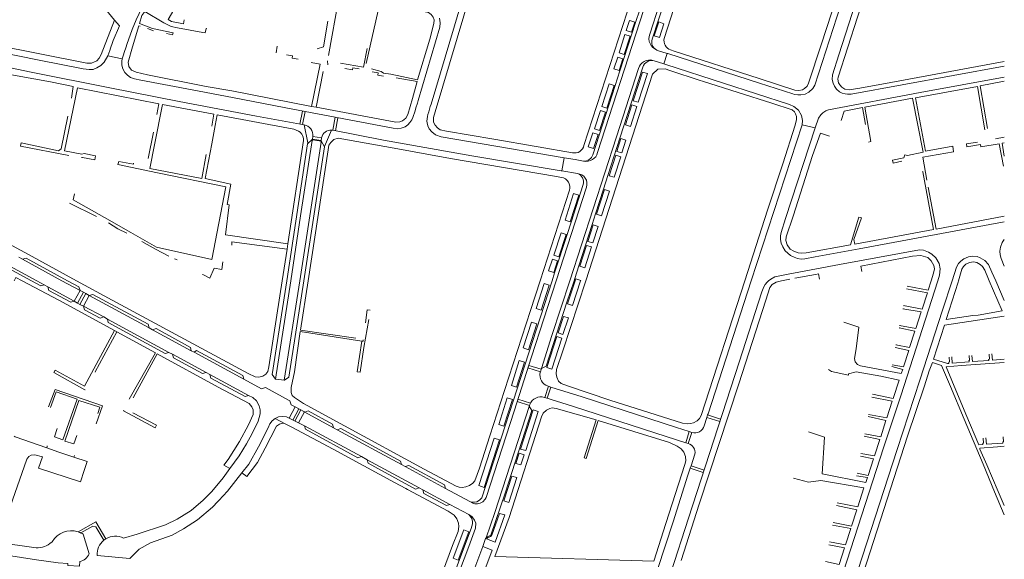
# Model space of a CAD drawing. Extents: x 145000 to 155000, y 457500 to 470000.
# Tile 180 of 196: x 154547 to 155000, y 461372 to 461620. Entities that reach past the tile are written whole.
import ezdxf

# ---------------------------------------------------------------- set-up
doc = ezdxf.new("R2010")
doc.units = 0
doc.header["$LTSCALE"] = 0.2
doc.header["$MEASUREMENT"] = 0
doc.layers.add('kant verharding', color=252, linetype='Continuous', lineweight=0)

msp = doc.modelspace()

# ---------------------------------------------------------------- linework, layer by layer
at = {"layer": 'kant verharding', "lineweight": 0}
for p, q in [((154855.12, 461689.92), (154812.87, 461559.1)), ((154843.48, 461611.68), (154867.85, 461687.14)), ((154837.93, 461611.28), (154848.69, 461644.6)), ((154575.14, 461639.09), (154590.6, 461619.98)), ((154693.9, 461631.32), (154689.08, 461603.75)), ((154832.21, 461624.83), (154830.34, 461619.05)), ((154806.57, 461562.36), (154826.4, 461623.68)), ((154602.35, 461617.26), (154601.77, 461617.45)), ((154605.73, 461616.17), (154608.52, 461615.1)), ((154622.26, 461618.39), (154622.6, 461620.26)), ((154830.34, 461619.05), (154823.11, 461596.65)), ((154828.16, 461619.72), (154829.9, 461619.18)), ((154838.93, 461612.84), (154840.97, 461619.22)), ((154838.93, 461612.84), (154840.97, 461619.22)), ((154614.51, 461613.89), (154617.27, 461613.28)), ((154617.27, 461613.28), (154617.47, 461614.15)), ((154588.72, 461607.15), (154588.42, 461606.15)), ((154589.61, 461609.73), (154588.72, 461607.15)), ((154589.98, 461610.76), (154589.61, 461609.73)), ((154595.88, 461607.82), (154594.99, 461605.15)), ((154596.22, 461608.83), (154595.88, 461607.82)), ((154665.35, 461608.02), (154664.9, 461605.04)), ((154588.42, 461606.15), (154587.46, 461603.6)), ((154587.46, 461603.6), (154594.03, 461602.29)), ((154594.61, 461604.02), (154594.03, 461602.29)), ((154594.99, 461605.15), (154594.61, 461604.02)), ((154669.65, 461604.09), (154672.43, 461603.56)), ((154840.16, 461606.27), (154840.41, 461606.16)), ((154840.41, 461606.16), (154840.16, 461606.27)), ((154844.82, 461604.77), (154840.41, 461606.16)), ((154844.82, 461604.77), (154843.34, 461599.92)), ((154845.18, 461604.66), (154844.82, 461604.77)), ((154848.14, 461605.78), (154846.42, 461606.32)), ((154680.99, 461600.58), (154685.13, 461599.79)), ((154685.13, 461599.79), (154681.21, 461580.32)), ((154688.68, 461599.47), (154688.51, 461601.32)), ((154833.64, 461598.4), (154823.12, 461565.72)), ((154838.86, 461601.4), (154838.33, 461601.53)), ((154843.34, 461599.92), (154838.86, 461601.4)), ((154844.2, 461599.66), (154843.34, 461599.92)), ((154686.48, 461596.48), (154683.32, 461579.99)), ((154823.11, 461596.65), (154820.93, 461589.9)), ((154820.93, 461589.9), (154810.65, 461558.04)), ((154877.51, 461586.7), (154893.06, 461581.79)), ((154681.21, 461580.32), (154683.32, 461579.99)), ((154728.89, 461578.37), (154729.19, 461579.62)), ((154729.19, 461579.62), (154729.95, 461581.91)), ((154729.95, 461581.91), (154730.32, 461583.13)), ((154735.17, 461577.88), (154735.78, 461580.27)), ((154735.78, 461580.27), (154736.19, 461581.34)), ((154677.01, 461578.22), (154675.86, 461572.22)), ((154678.23, 461577.98), (154677.09, 461571.99)), ((154691.04, 461569.35), (154692.15, 461575.32)), ((154692.27, 461569.11), (154693.38, 461575.09)), ((154734.76, 461576.68), (154735.17, 461577.88)), ((154924.92, 461573.88), (154926.26, 461578.16)), ((154677.77, 461571.87), (154679.47, 461563.52)), ((154906.93, 461571.91), (154883.56, 461500)), ((154912.93, 461570.4), (154906.93, 461571.91)), ((154608.43, 461568.42), (154606.09, 461556.38)), ((154681.79, 461566.47), (154681.65, 461565.25)), ((154681.79, 461566.47), (154685.82, 461565.85)), ((154690.44, 461569.44), (154687.13, 461561.87)), ((155000, 461566.21), (154996.02, 461565.48)), ((154669.79, 461500), (154679.4, 461563.06)), ((154677.57, 461564.66), (154670.33, 461517.03)), ((154685.63, 461563.93), (154675.87, 461500)), ((154687.11, 461561.73), (154677.67, 461500)), ((154679.4, 461563.06), (154681.65, 461565.25)), ((154679.4, 461563.06), (154679.47, 461563.52)), ((154681.48, 461564.71), (154681.57, 461564.69)), ((154681.57, 461564.69), (154681.65, 461565.25)), ((154685.59, 461564.34), (154681.61, 461564.95)), ((154681.65, 461565.23), (154685.63, 461564.62)), ((154685.53, 461563.95), (154685.62, 461564.54)), ((154685.53, 461563.95), (154685.63, 461563.93)), ((154685.82, 461565.85), (154685.62, 461564.54)), ((154685.62, 461564.54), (154687.11, 461561.73)), ((154687.13, 461561.87), (154687.11, 461561.73)), ((154823.12, 461565.72), (154817.59, 461548.54)), ((154575.39, 461556.87), (154575.73, 461556.8)), ((154679.72, 461500), (154688.91, 461560.37)), ((154592.13, 461553.54), (154610.33, 461549.82)), ((154599.25, 461553.82), (154599.31, 461554.16)), ((154796.36, 461550.62), (154797.39, 461556.71)), ((154802.48, 461555.85), (154797.39, 461556.71)), ((154802.48, 461555.85), (154806.4, 461555.18)), ((154898.06, 461553.97), (154891, 461532.56)), ((154793.91, 461548.08), (154796.17, 461547.64)), ((154796, 461550.68), (154796.36, 461550.62)), ((154796.36, 461550.62), (154803.58, 461549.4)), ((154817.59, 461548.54), (154815.58, 461542.29)), ((154806.24, 461544.34), (154800.67, 461527.1)), ((154799.93, 461541.7), (154786.46, 461500)), ((154807.75, 461543.21), (154793.79, 461500)), ((154815.58, 461542.29), (154811.9, 461530.82)), ((154582.29, 461529.61), (154569.85, 461535.83)), ((154811.9, 461530.82), (154810.36, 461526.01)), ((154880.54, 461500), (154891, 461532.56)), ((154598.01, 461522.27), (154585.88, 461529.24)), ((154800.67, 461527.1), (154798.79, 461521.31)), ((154810.36, 461526.01), (154804.22, 461506.9)), ((154798.79, 461521.31), (154793.08, 461503.65)), ((154670.33, 461517.03), (154669.96, 461514.66)), ((154554.83, 461500), (154532.42, 461512.09)), ((154669.96, 461514.66), (154667.73, 461500)), ((154546.51, 461510.89), (154548.21, 461509.96)), ((154566.33, 461500), (154548.21, 461509.96)), ((154619.35, 461509.64), (154618.14, 461510.17)), ((154793.08, 461503.65), (154791.9, 461500)), ((154804.22, 461506.9), (154802.36, 461501.1)), ((154903.63, 461501.23), (154913.05, 461502.92)), ((154967.48, 461503.53), (154966.35, 461500)), ((154558.15, 461498.21), (154554.83, 461500)), ((154559.83, 461497.29), (154558.15, 461498.21)), ((154574.7, 461495.6), (154566.33, 461500)), ((154568.96, 461500), (154574.19, 461497.19)), ((154664.67, 461454.76), (154671.6, 461500)), ((154675.87, 461500), (154668.56, 461454.23)), ((154801.99, 461500), (154802.36, 461501.1)), ((154802.49, 461500), (154802.79, 461500.93)), ((154883.56, 461500), (154863.67, 461438.85)), ((154897.4, 461500), (154897.52, 461500.03)), ((154897.4, 461500), (154897.52, 461500.03)), ((154897.4, 461500), (154897.52, 461500.03)), ((154897.52, 461500.03), (154901.26, 461500.8)), ((154897.52, 461500.03), (154901.26, 461500.8)), ((154966.35, 461500), (154964.98, 461495.79)), ((154978.79, 461499.36), (154978.97, 461500)), ((154992.68, 461500.8), (154993.03, 461500)), ((154996.07, 461500), (155000, 461491.04)), ((154559.83, 461497.29), (154571.99, 461490.59)), ((154574.7, 461495.6), (154571.99, 461490.59)), ((154576.28, 461494.74), (154573.58, 461489.73)), ((154574.19, 461497.19), (154574.7, 461495.6)), ((154577.34, 461494.17), (154574.63, 461489.16)), ((154574.7, 461495.6), (154576.28, 461494.74)), ((154576.28, 461494.74), (154577.34, 461494.17)), ((154577.34, 461494.17), (154578.92, 461493.32)), ((154578.92, 461493.32), (154580.55, 461493.8)), ((154955.02, 461496.33), (154964.66, 461494.51)), ((154964.98, 461495.79), (154955.28, 461497.64)), ((154964.66, 461494.51), (154962.24, 461486.99)), ((154570.39, 461490.16), (154571.99, 461490.59)), ((154571.99, 461490.59), (154573.58, 461489.73)), ((154573.58, 461489.73), (154574.63, 461489.16)), ((154574.63, 461489.16), (154576.22, 461488.31)), ((154578.92, 461493.32), (154576.22, 461488.31)), ((154606.42, 461478.41), (154578.92, 461493.32)), ((154576.73, 461486.72), (154576.22, 461488.31)), ((154576.22, 461488.31), (154585.6, 461483.37)), ((154953.26, 461487.12), (154961.8, 461485.79)), ((154953.45, 461487.09), (154953.57, 461487.07)), ((154962.24, 461486.99), (154953.54, 461488.59)), ((154953.86, 461488.54), (154953.73, 461488.56)), ((154961.8, 461485.79), (154959.23, 461478.11)), ((154587.3, 461482.44), (154585.6, 461483.37)), ((154587.3, 461482.44), (154615.53, 461467.09)), ((154988.01, 461484.29), (154985.49, 461484.03)), ((154590.49, 461477.21), (154591.63, 461476.54)), ((154606.42, 461478.41), (154608.03, 461477.47)), ((154625.87, 461467.85), (154608.03, 461477.47)), ((154951.58, 461478.35), (154958.84, 461476.83)), ((154951.76, 461478.31), (154951.88, 461478.28)), ((154959.23, 461478.11), (154951.8, 461479.5)), ((154952.1, 461479.44), (154951.98, 461479.46)), ((154958.84, 461476.83), (154956.41, 461469.27)), ((154617.26, 461466.2), (154615.53, 461467.09)), ((154625.87, 461467.85), (154627.22, 461467.21)), ((154650.11, 461454.71), (154627.22, 461467.21)), ((154949.85, 461469.29), (154956.05, 461467.99)), ((154950.01, 461469.25), (154950.13, 461469.23)), ((154956.41, 461469.27), (154950.09, 461470.58)), ((154950.38, 461470.52), (154950.26, 461470.54)), ((154956.05, 461467.99), (154953.63, 461460.44)), ((154992.98, 461466.27), (154993.26, 461463.89)), ((154994.54, 461463.52), (154994.22, 461466.37)), ((154617.26, 461466.2), (154632.78, 461457.81)), ((154974.57, 461464.89), (154974.74, 461462.66)), ((154975.94, 461462.18), (154975.81, 461464.98)), ((154980.3, 461460.96), (155000, 461462.39)), ((154983.8, 461465.58), (154984.02, 461463.34)), ((154985.29, 461462.83), (154985.07, 461465.68)), ((155000, 461463.93), (154994.54, 461463.52)), ((154634.45, 461456.9), (154632.78, 461457.81)), ((154786.52, 461458.16), (154780.81, 461459.96)), ((154786.89, 461459.3), (154781.17, 461461.1)), ((154786.52, 461458.16), (154786.46, 461457.91)), ((154786.52, 461458.16), (154787, 461459.65)), ((154787, 461459.65), (154789.2, 461460.71)), ((154928.23, 461456.66), (154928.35, 461457.25)), ((154948.18, 461460.57), (154953.33, 461459.24)), ((154953.63, 461460.44), (154948.33, 461461.39)), ((154634.45, 461456.9), (154652.23, 461447.27)), ((154664.67, 461454.76), (154664.95, 461454.72)), ((154664.95, 461454.72), (154668.56, 461454.23)), ((154982.25, 461438.59), (154975.79, 461454.13)), ((154560.23, 461442.03), (154563.21, 461449.94)), ((154563.63, 461448.91), (154561.04, 461441.74)), ((154563.21, 461449.94), (154584.96, 461442.39)), ((154660.07, 461450.86), (154670.94, 461444.9)), ((154788.53, 461446.3), (154790.19, 461451.49)), ((154789.67, 461445.94), (154791.34, 461451.13)), ((154791.34, 461451.13), (154790.03, 461451.54)), ((154975.2, 461451.38), (154981.48, 461436.32)), ((154781.45, 461442.61), (154775.82, 461444.41)), ((154781.93, 461443.72), (154776.18, 461445.55)), ((154788.36, 461446.36), (154789.67, 461445.94)), ((154584.96, 461442.39), (154582.05, 461434.16)), ((154673.68, 461441.95), (154670.95, 461436.76)), ((154675.35, 461441.07), (154672.63, 461435.92)), ((154676.28, 461440.58), (154673.58, 461435.46)), ((154677.93, 461439.71), (154673.68, 461441.95)), ((154677.93, 461439.71), (154675.25, 461434.63)), ((154677.93, 461439.71), (154678.11, 461439.62)), ((154678.11, 461439.62), (154679.67, 461440.17)), ((154678.11, 461439.62), (154691.34, 461432.4)), ((154781.4, 461442.36), (154781.48, 461442.6)), ((154781.4, 461442.36), (154782.61, 461440.25)), ((154781.48, 461442.6), (154781.64, 461443.06)), ((154668.82, 461434.35), (154664.46, 461436.58)), ((154675.25, 461434.63), (154670.95, 461436.76)), ((154678.04, 461433.25), (154675.25, 461434.63)), ((154863.1, 461437.12), (154861.85, 461433.28)), ((154863.47, 461438.26), (154863.1, 461437.12)), ((154863.1, 461437.12), (154869.07, 461435.18)), ((154863.67, 461438.85), (154863.47, 461438.26)), ((154863.47, 461438.26), (154869.44, 461436.32)), ((154981.48, 461436.32), (154990.2, 461415.55)), ((154564.2, 461432.09), (154562.98, 461428.14)), ((154678.04, 461433.25), (154704.18, 461419.09)), ((154691.34, 461432.4), (154693, 461431.47)), ((154693, 461431.47), (154722.54, 461415.43)), ((154849.12, 461432.54), (154855.05, 461430.61)), ((154853.37, 461425.43), (154855.05, 461430.61)), ((154854.51, 461425.07), (154856.2, 461430.24)), ((154855.05, 461430.61), (154856.2, 461430.24)), ((154571.87, 461425.02), (154573.13, 461428.87)), ((154844.42, 461428.32), (154853.37, 461425.43)), ((154853.37, 461425.43), (154854.51, 461425.07)), ((154990.22, 461427.61), (154990.44, 461425.32)), ((154991.76, 461424.82), (154991.55, 461427.71)), ((154999.43, 461428.24), (154999.65, 461425.95)), ((154992.01, 461415.24), (154988.8, 461422.56)), ((154996.86, 461423.59), (155000, 461423.83)), ((154571.77, 461418.88), (154572.11, 461419.63)), ((154706.78, 461417.63), (154704.18, 461419.09)), ((154706.78, 461417.63), (154730.68, 461404.72)), ((154855.84, 461414.83), (154857.58, 461420.23)), ((154722.54, 461415.43), (154724.24, 461414.52)), ((154724.24, 461414.52), (154742.79, 461404.4)), ((154854.44, 461410.49), (154855.48, 461413.69)), ((154855.48, 461413.69), (154855.84, 461414.83)), ((154855.48, 461413.69), (154861.45, 461411.76)), ((154855.84, 461414.83), (154861.82, 461412.9)), ((154990.2, 461415.55), (154995.56, 461402.83)), ((154997.24, 461403.04), (154992.01, 461415.24)), ((154732.45, 461403.73), (154730.68, 461404.72)), ((154732.45, 461403.73), (154744.83, 461397.04)), ((154742.79, 461404.4), (154753.98, 461398.35)), ((154995.56, 461402.83), (155000, 461392.23)), ((155000, 461396.53), (154997.24, 461403.04)), ((154634.06, 461401.72), (154634.55, 461402.22)), ((154638.54, 461398.93), (154638.06, 461398.42)), ((154753.53, 461392.35), (154744.83, 461397.04)), ((154578.87, 461374.29), (154576.14, 461383.3)), ((154585.61, 461380.55), (154585.49, 461380.46)), ((154601.02, 461383.34), (154594.74, 461381.59)), ((154553.45, 461377.27), (154537.04, 461379.5)), ((154561.86, 461379.85), (154560.81, 461379.01)), ((154749.01, 461348.5), (154759.96, 461377.63)), ((154582.54, 461373.61), (154597.66, 461372.2))]:
    msp.add_line(p, q, dxfattribs=at)
at = {"layer": 'kant verharding', "lineweight": 0, "flags": 128}
for points in [[(154736.19, 461581.34), (154747, 461617.5), (154761.09, 461665.41), (154768.16, 461689.11), (154780.18, 461729.74), (154782.66, 461738.25)], [(154860.63, 461687.47), (154850.2, 461655.15), (154836.81, 461613.63)], [(154958.56, 461666.84), (154958.15, 461666.7), (154939.97, 461665), (154938.6, 461664.68), (154937.55, 461664.02), (154936.9, 461663.18), (154934.99, 461658.7), (154929.64, 461642.39), (154912.76, 461590.1), (154911.9, 461588.61), (154910.12, 461586.94), (154908.36, 461586.03), (154906.42, 461585.61), (154904.99, 461585.62), (154903.52, 461585.78), (154902.74, 461586.18), (154887.39, 461591.02), (154845.18, 461604.66)], [(155000, 461657.75), (154999.32, 461658.92), (154998.01, 461660.13), (154996.94, 461660.74), (154995.74, 461661.04), (154993.76, 461661.04), (154980.96, 461659.75), (154946.31, 461656.59), (154945.42, 461656.44), (154944.39, 461655.56), (154943.62, 461654.73), (154942.42, 461652.11), (154938.3, 461639.16), (154932.42, 461621.45), (154923.57, 461593.81), (154923.34, 461592.86), (154923.69, 461591.26), (154924.28, 461590.29), (154925.27, 461589.18), (154926.54, 461588.35), (154928.58, 461587.97), (154933.49, 461588.76), (154947.85, 461591.29), (155000, 461600.95)], [(154848.14, 461605.78), (154887.26, 461593.23), (154903.61, 461587.83), (154905.4, 461587.71), (154907.14, 461588.05), (154908.1, 461588.52), (154909.26, 461589.65), (154909.96, 461591.06), (154915.77, 461608.62), (154927.85, 461646.05), (154898.48, 461655.78), (154894.03, 461642.5), (154892.53, 461642.89), (154898.49, 461659.84)], [(154959.92, 461660.61), (154945.57, 461659.14), (154943.98, 461658.63), (154942.52, 461657.83), (154941.45, 461656.77), (154940.54, 461655.41), (154939.41, 461652.22), (154923.79, 461604.02), (154920.9, 461594.82), (154920.82, 461592.75), (154921.2, 461591.03), (154921.86, 461589.61), (154922.71, 461588.31), (154924.16, 461587.12), (154925.37, 461586.51), (154926.74, 461586.06), (154927.83, 461585.92), (154929.48, 461585.94), (155000, 461598.9)], [(154761.46, 461656.19), (154738.03, 461577.78), (154737.36, 461575.16), (154737.36, 461573.11), (154738.03, 461571.68), (154739.19, 461570.41), (154740.42, 461569.6), (154743.36, 461568.89), (154765.12, 461565.21), (154784.57, 461561.85), (154785.51, 461561.74), (154801.31, 461558.99)], [(154603.29, 461625.98), (154600.51, 461620.26), (154598.65, 461615.82), (154596.22, 461608.83)], [(154618.91, 461626.66), (154615.22, 461620.29), (154616.78, 461619.39), (154622.26, 461618.39)], [(154706.29, 461600.12), (154712.65, 461627.89), (154732.65, 461624.1), (154735.03, 461623.56), (154736.31, 461622.68), (154737.17, 461621.38), (154737.57, 461620.24), (154737.49, 461618.46), (154735.68, 461611.37), (154729.98, 461592.57), (154717.65, 461595.12), (154714.27, 461595.72), (154713.26, 461596.48), (154708.72, 461597.57)], [(154631.18, 461614.4), (154619.49, 461616.55), (154616.6, 461617.18), (154613.3, 461618.84), (154604.42, 461624.08), (154603.09, 461622.14), (154602.1, 461618.51), (154608.01, 461616.26), (154617.47, 461614.15)], [(154730.32, 461583.13), (154740.27, 461616.89), (154740.4, 461618.86), (154740.04, 461620.95)], [(154535.23, 461608.7), (154577.79, 461600.22), (154579.98, 461600.25), (154581.39, 461600.81), (154582.33, 461601.39), (154583.52, 461602.53), (154584.33, 461604.3), (154590.6, 461619.98)], [(154590.6, 461619.98), (154592.76, 461617.49), (154589.98, 461610.76)], [(154681.21, 461580.32), (154644.5, 461587.56), (154632.65, 461589.55), (154605.74, 461594.91), (154600.55, 461596.14), (154598.39, 461597.1), (154597.07, 461598.69), (154596.8, 461600.72), (154598.75, 461607.82), (154601.77, 461617.45)], [(154631.18, 461614.4), (154632.26, 461614.18), (154632.66, 461616.24), (154632.83, 461616.21), (154632.84, 461616.11)], [(154683.86, 461606.93), (154686.66, 461607.74), (154688.73, 461619.56)], [(154829.9, 461619.18), (154828.4, 461614.47), (154826.01, 461615.23), (154826.92, 461618.06)], [(154826.92, 461618.06), (154827.53, 461619.9), (154828.16, 461619.72)], [(154840.97, 461619.22), (154843.3, 461618.43), (154841.26, 461612.08), (154838.93, 461612.84)], [(154822.7, 461604.95), (154825.4, 461613.4), (154827.8, 461612.62), (154825.07, 461604.18), (154822.7, 461604.95)], [(154587.46, 461603.6), (154585.8, 461600.73), (154584.23, 461599.15), (154582.45, 461598.04), (154580.65, 461597.41), (154578.87, 461597.28), (154576.08, 461597.62), (154555.91, 461601.62), (154514.13, 461610.14)], [(154706.75, 461607), (154705.05, 461598.36), (154694.47, 461600.27)], [(154512.94, 461604.11), (154527.18, 461601.31), (154552.19, 461596.12), (154588.33, 461588.84), (154620.27, 461582.65), (154655.92, 461575.92), (154677.77, 461571.87)], [(154594.03, 461602.29), (154593.84, 461601.18), (154593.92, 461599.3), (154594.33, 461597.72), (154595.33, 461595.89), (154596.45, 461594.66), (154597.95, 461593.61), (154599.76, 461593.03), (154602.7, 461592.43), (154626.21, 461587.92), (154644.88, 461584.41), (154669.44, 461579.64), (154718.73, 461570.29), (154720.79, 461570.09), (154722.5, 461570.28), (154724.36, 461570.96), (154725.54, 461571.84), (154726.46, 461572.88), (154727.31, 461574.1), (154727.86, 461575.19), (154728.89, 461578.37)], [(154672.43, 461603.56), (154672.23, 461602.58), (154675.08, 461602.03)], [(154820.33, 461597.6), (154822.09, 461603.09), (154824.46, 461602.32), (154822.7, 461596.86), (154820.33, 461597.6)], [(154703.14, 461597.67), (154700.18, 461598.15), (154700.04, 461597.26), (154696.51, 461597.86)], [(154831.69, 461597.82), (154821.53, 461566.28), (154800.13, 461500)], [(154807.36, 461500), (154838.07, 461595.15), (154840.5, 461597.49), (154843.93, 461597.63), (154846.11, 461596.92)], [(154906.93, 461571.91), (154907.17, 461573.9), (154906.68, 461576.21), (154905.25, 461578.61), (154903.22, 461580.3), (154901.21, 461581.23), (154870.72, 461591.05), (154844.2, 461599.66)], [(154533.83, 461581.22), (154536.82, 461592.27), (154538, 461595.81), (154561.08, 461591.65), (154571.56, 461589.45), (154570.69, 461584.09)], [(154683.32, 461579.99), (154720.06, 461573.1), (154721.81, 461573.18), (154723.09, 461573.68), (154724.59, 461574.96), (154725.45, 461576.64), (154727.64, 461583.92), (154729.88, 461591.88), (154720.08, 461593.5)], [(154714.38, 461594.22), (154711.66, 461594.76), (154711.8, 461595.84), (154709.07, 461596.27)], [(154831.56, 461582.22), (154835.82, 461595.44), (154833.53, 461596.17), (154829.27, 461582.98), (154831.56, 461582.22)], [(154877.51, 461586.7), (154861.09, 461591.95), (154859.98, 461592.22), (154846.11, 461596.92)], [(155000, 461593.82), (154961.34, 461586.71), (154919.04, 461578.72), (154917.83, 461578.28), (154916.54, 461577.4), (154915.53, 461576.48), (154914.49, 461575), (154912.93, 461570.4)], [(154581.52, 461555.71), (154581.85, 461557.58), (154576.51, 461558.71), (154575.43, 461558.33), (154567.48, 461559.89), (154573.52, 461588.92), (154610.87, 461581.57), (154610.02, 461576.67)], [(154820.5, 461590.02), (154817.13, 461579.57), (154814.73, 461580.31), (154818.12, 461590.75), (154820.5, 461590.02)], [(154991.1, 461569.57), (154987.6, 461589.58), (154959.08, 461584.26), (154963.78, 461559.79), (154976.28, 461562.08), (154976.66, 461559.5), (154962.5, 461557.04), (154964.35, 461546.44)], [(155000, 461591.91), (154988.87, 461589.84), (154992.24, 461570.22), (154992.31, 461570.1)], [(154952.91, 461555.17), (154948.85, 461554.21), (154948.61, 461555.59), (154953.75, 461556.69), (154954.2, 461558.06), (154955.48, 461557.8), (154962.65, 461559.24), (154957.82, 461584.09), (154935.89, 461580.02), (154938.62, 461564.16), (154937.5, 461563.91)], [(154635.38, 461571.18), (154636.18, 461576.73), (154612.58, 461581.16), (154608.96, 461562.64)], [(154825.7, 461571.89), (154828, 461571.15), (154830.94, 461580.36), (154828.67, 461581.11), (154825.7, 461571.89)], [(154898.06, 461553.97), (154903.73, 461571.63), (154904.4, 461574.33), (154904.34, 461575.69), (154903.97, 461576.91), (154903.39, 461577.92), (154902.38, 461578.72), (154893.06, 461581.79)], [(154936.09, 461571.98), (154934.79, 461579.82), (154926.26, 461578.16)], [(154569.03, 461575.8), (154565.98, 461560.83), (154564.71, 461559.96), (154547.53, 461563.57), (154547.29, 461562.06), (154569.45, 461557.78)], [(154635.32, 461563.07), (154636.92, 461571.54), (154637.8, 461576.5), (154673.13, 461569.84), (154675.16, 461568.99), (154675.99, 461568.48), (154676.8, 461567.58)], [(154797.39, 461556.71), (154740.92, 461566.28), (154738.25, 461567.28), (154736.57, 461568.58), (154735.39, 461570.08), (154734.71, 461571.37), (154734.38, 461572.76), (154734.31, 461573.55), (154734.54, 461575.71), (154734.76, 461576.68)], [(154816.55, 461577.72), (154813.77, 461569.21), (154811.4, 461570.02), (154814.14, 461578.49), (154816.55, 461577.72)], [(154691.04, 461569.35), (154714.3, 461564.76), (154754.93, 461557.62), (154796, 461550.68)], [(154810.97, 461560.92), (154813.11, 461567.39), (154810.65, 461568.16), (154808.43, 461561.7), (154810.97, 461560.92)], [(154912.93, 461570.4), (154899.31, 461528.76), (154897.27, 461522.23), (154897, 461520.77), (154897.05, 461519.13), (154897.39, 461517.35), (154898.1, 461515.68), (154899.2, 461513.83), (154900.41, 461512.76), (154901.68, 461511.73), (154903.27, 461510.92), (154904.81, 461510.3), (154906.58, 461510.05), (154908.22, 461510.22), (154913, 461511.01), (154933.27, 461514.69), (155000, 461527.15)], [(154919.63, 461566.61), (154915.35, 461567.96), (154911.75, 461557.72), (154902.86, 461529.81), (154899.64, 461520.3), (154899.51, 461518.66), (154900.14, 461516.6), (154901.44, 461514.63), (154903.07, 461513.67), (154905.11, 461512.91), (154906.45, 461512.8), (154908.82, 461512.91), (154929.24, 461516.56), (154933.03, 461529.4), (154934.25, 461529.06), (154930.8, 461518.98), (154931.16, 461516.95), (154967.37, 461523.71), (154962.54, 461550.14), (154962.42, 461550.39)], [(154608.96, 461562.64), (154606.86, 461551.69), (154630.76, 461547.08), (154632.79, 461558.17)], [(154670.33, 461517.03), (154641.56, 461521.2), (154643.27, 461535.02), (154642.32, 461535.24), (154644.01, 461544.6), (154632.2, 461547.09), (154635.32, 461563.07)], [(154671.6, 461500), (154676.19, 461529.99), (154681.48, 461564.71)], [(154793.91, 461548.08), (154745.13, 461556.34), (154719.19, 461561.16), (154693.43, 461565.66), (154691.42, 461565.13), (154690.04, 461563.68), (154689.22, 461562.5), (154688.91, 461560.37)], [(154825.89, 461564.76), (154824, 461558.9), (154821.64, 461559.61), (154823.5, 461565.55), (154825.89, 461564.76)], [(154999.63, 461552.87), (154997.58, 461563.13), (154989.24, 461561.67), (154988.99, 461562.73), (154982.83, 461561.71), (154982.53, 461563.09), (154987.6, 461563.88)], [(155000, 461563.54), (154998.95, 461563.37), (155000, 461557.44)], [(154575.73, 461556.8), (154575.75, 461556.89), (154581.52, 461555.71)], [(154818.13, 461548.41), (154821.2, 461557.93), (154823.5, 461557.19)], [(154823.5, 461557.19), (154820.42, 461547.7), (154818.13, 461548.41)], [(154599.25, 461553.82), (154592.46, 461555), (154592.13, 461553.54)], [(154573.09, 461500), (154551.01, 461512.09), (154494.23, 461542.9), (154488.52, 461546.15), (154487.18, 461547.89), (154486.92, 461548.77), (154486.92, 461549.92), (154487.07, 461551.22), (154487.56, 461551.42)], [(154610.33, 461549.82), (154641.8, 461543.38), (154635.25, 461509.84), (154609.84, 461515.46), (154598.01, 461522.27)], [(154585.88, 461529.24), (154571.51, 461537.38), (154572.1, 461540.07)], [(154800.23, 461527.25), (154797.89, 461528.03), (154801.8, 461540.21), (154804.17, 461539.48), (154800.23, 461527.25)], [(154812.4, 461530.67), (154816.06, 461542.03), (154818.34, 461541.26), (154814.69, 461529.9), (154812.4, 461530.67)], [(154965, 461543.13), (154968.58, 461523.85), (155000, 461529.81)], [(154596.19, 461521.92), (154592.13, 461523.99), (154587.76, 461526.67)], [(154810.85, 461525.82), (154813.1, 461525.05), (154810.68, 461517.46), (154808.38, 461518.19), (154810.85, 461525.82)], [(154798.35, 461521.43), (154794.99, 461511.06), (154792.66, 461511.82), (154796, 461522.17), (154798.35, 461521.43)], [(154615.48, 461511.36), (154609.43, 461514.59), (154603.14, 461518.14)], [(154644.46, 461516.42), (154644.6, 461518.02), (154669.96, 461514.66)], [(154804.65, 461506.74), (154807.77, 461516.36), (154810.06, 461515.62), (154806.95, 461505.99), (154804.65, 461506.74)], [(155000, 461506.75), (154998.5, 461510.31), (154998.06, 461511.93), (154997.93, 461513.72), (154998.2, 461515.49), (154998.98, 461517.7), (155000, 461519)], [(154532.42, 461512.09), (154532.94, 461510.44), (154552.38, 461500)], [(154969.38, 461500), (154970.21, 461502.6), (154970.43, 461505.48), (154969.98, 461507.94), (154968.45, 461510.61), (154966.72, 461512.32), (154965.05, 461513.3), (154962.76, 461514.09), (154960.91, 461514.24), (154924.14, 461507.49), (154900.51, 461503.02), (154894.45, 461501.83), (154892.53, 461500.85), (154891.52, 461500)], [(154934.4, 461504.32), (154933.99, 461506.78), (154957.75, 461511.31), (154961.63, 461511.66), (154964.74, 461510.73), (154966.38, 461509.24), (154967.61, 461507.1), (154967.83, 461505.59), (154967.48, 461503.53)], [(154548.21, 461509.96), (154549.83, 461510.48), (154568.96, 461500)], [(154630.97, 461502.94), (154631.13, 461502.95), (154634.43, 461501.32), (154636.39, 461505.9), (154639.9, 461505.28), (154640.45, 461508.8)], [(154792.66, 461503.8), (154790.31, 461504.6), (154792.05, 461509.96), (154794.39, 461509.19), (154792.66, 461503.8)], [(154976, 461500), (154978.07, 461506.36), (154978.94, 461507.97), (154979.93, 461509.08), (154981.42, 461510.21), (154983.52, 461511.09), (154985.43, 461511.39), (154987.46, 461511.22), (154988.96, 461510.69), (154990.99, 461509.41), (154992.71, 461507.47), (154994.28, 461504.08), (154996.07, 461500)], [(154978.97, 461500), (154980.52, 461505.41), (154981.23, 461506.67), (154982.33, 461507.67), (154983.97, 461508.52), (154985.78, 461508.74), (154987.31, 461508.46), (154988.93, 461507.6), (154989.93, 461506.6), (154991.02, 461504.91), (154992.68, 461500.8)], [(154913.05, 461502.92), (154914.5, 461503.18), (154914.96, 461500.72)], [(154544.3, 461500), (154545.13, 461501.54), (154548.02, 461500)], [(154548.02, 461500), (154564.86, 461491.05), (154590.49, 461477.21)], [(154552.38, 461500), (154556.57, 461497.75), (154558.15, 461498.21)], [(154667.73, 461500), (154665.24, 461484.25), (154661.61, 461460.37), (154661.15, 461458.24), (154660.18, 461457.07), (154658.76, 461456.19), (154656.92, 461455.71), (154655.33, 461455.83), (154652, 461457.39), (154589.49, 461491.1), (154573.09, 461500)], [(154669.79, 461500), (154663.15, 461456.84), (154664.67, 461454.76)], [(154668.56, 461454.23), (154668.75, 461454.21), (154670.79, 461455.71), (154677.67, 461500)], [(154704.32, 461472.28), (154675.98, 461476.76), (154673.3, 461458.11), (154671.9, 461450.84), (154671.82, 461448.56), (154672.25, 461447.29), (154673.35, 461446.23), (154677.56, 461443.55), (154696.3, 461433.29), (154733.05, 461413.35), (154747.8, 461405.41), (154749.16, 461405.01), (154750.51, 461404.88), (154752.17, 461405.2), (154753.87, 461405.78), (154755.36, 461406.84), (154756.42, 461407.94), (154758.43, 461413.7), (154763.22, 461428.59), (154770.06, 461449.52), (154781.95, 461486.42), (154786.46, 461500)], [(154679.72, 461500), (154676.08, 461477.35), (154701.56, 461473.63)], [(154793.79, 461500), (154782.45, 461465.07), (154774.43, 461440.08), (154761.56, 461400.28), (154761.17, 461399.49), (154759.98, 461398.19), (154758.86, 461397.59), (154757.56, 461397.35), (154756.28, 461397.4), (154755.38, 461397.66), (154753.98, 461398.35)], [(154753.98, 461398.35), (154754.87, 461398.04), (154756.19, 461398.03), (154757.22, 461398.32), (154758.51, 461399.04), (154759.52, 461400.07), (154791.9, 461500)], [(154790.62, 461497.98), (154786.91, 461486.53), (154784.6, 461487.31), (154788.29, 461498.74), (154790.62, 461497.98)], [(154800.13, 461500), (154791.84, 461474.8), (154787, 461459.65)], [(154789.2, 461460.71), (154798.73, 461490.24), (154801.99, 461500)], [(154807.36, 461500), (154796.83, 461467.81), (154793.94, 461459.16), (154793.73, 461457.13), (154794.01, 461455.66), (154794.86, 461453.76), (154796.01, 461452.75), (154799.03, 461451.67), (154818.48, 461445.03), (154851.9, 461434.48), (154854.15, 461434.15), (154855.64, 461434.32), (154857.01, 461434.62), (154858.62, 461435.52), (154859.72, 461436.64), (154860.43, 461438.08), (154880.54, 461500)], [(154802.49, 461500), (154798.98, 461489.42), (154801.3, 461488.73), (154805.02, 461500)], [(154802.79, 461500.93), (154805.06, 461500.13), (154805.02, 461500)], [(154891.52, 461500), (154890.89, 461499.47), (154890, 461498.35), (154889.33, 461497.26), (154888.43, 461494.95), (154877.97, 461462.52), (154854.6, 461390.73), (154846.53, 461365.61)], [(154851.32, 461371.22), (154859.59, 461397.11), (154877.84, 461452.58), (154890.32, 461491.18), (154892.05, 461496.94), (154893.23, 461498.39), (154895.02, 461499.41), (154897.4, 461500)], [(154890.4, 461336.02), (154906, 461337.15), (154909.77, 461337.48), (154912.12, 461338.04), (154913.96, 461338.79), (154915.5, 461339.86), (154916.91, 461341.11), (154917.71, 461342.22), (154918.65, 461343.82), (154920.25, 461348.3), (154922.44, 461355.27), (154944.63, 461423.64), (154952.32, 461447.09), (154969.38, 461500)], [(154975.73, 461342.27), (154961.97, 461341.16), (154939.95, 461339.57), (154931.76, 461339.03), (154929.77, 461339.42), (154928.24, 461340.41), (154927.08, 461341.7), (154926.35, 461342.63), (154925.97, 461344.03), (154925.98, 461345.69), (154926.65, 461348.23), (154950.74, 461422.42), (154961.12, 461454.27), (154971.55, 461486.45), (154976, 461500)], [(154985.49, 461484.03), (154973.17, 461482.19), (154978.79, 461499.36)], [(154993.03, 461500), (154999, 461486.18), (154988.01, 461484.29)], [(154570.39, 461490.16), (154560.32, 461495.62), (154559.83, 461497.29)], [(154580.55, 461493.8), (154605.98, 461480), (154606.42, 461478.41)], [(154585.6, 461483.37), (154583.93, 461482.81), (154576.73, 461486.72)], [(154706.11, 461480.62), (154706.77, 461486.62), (154708.23, 461486.45)], [(154615.53, 461467.09), (154613.91, 461466.62), (154587.68, 461480.91), (154587.3, 461482.44)], [(154707.56, 461482.2), (154705.25, 461469.35), (154703.62, 461457.95), (154702.16, 461458.06), (154704.32, 461472.28)], [(154784.87, 461480.17), (154781.01, 461468.31), (154778.63, 461469.1), (154782.49, 461480.96), (154784.87, 461480.17)], [(154796.92, 461475.34), (154799.41, 461482.93), (154797.09, 461483.62), (154794.65, 461476.12), (154796.92, 461475.34)], [(154953.33, 461459.24), (154952.61, 461457.35), (154933.83, 461460.92), (154932.51, 461461.49), (154931.39, 461462.66), (154931.01, 461464.26), (154931.78, 461468.74), (154933.03, 461478.73), (154926.22, 461480.96)], [(154974.74, 461462.66), (154974.43, 461462.6), (154974.5, 461462.03), (154973.84, 461461.96), (154967.42, 461464.01), (154972.44, 461479.63), (155000, 461483.69)], [(154590.49, 461477.21), (154576.7, 461451.56), (154563.23, 461458.9), (154562.69, 461457.89), (154576.91, 461449.9), (154577.08, 461449.9)], [(154581.59, 461458), (154581.71, 461458.09), (154591.63, 461476.54)], [(154591.63, 461476.54), (154609.42, 461466.85), (154597.3, 461445.46)], [(154608.03, 461477.47), (154609.77, 461478.03), (154625.55, 461469.28), (154625.87, 461467.85)], [(154704.32, 461472.28), (154704.92, 461472.19), (154705.01, 461472.83)], [(154791.76, 461459.31), (154796.42, 461473.59), (154794.05, 461474.33), (154789.51, 461460.07), (154791.76, 461459.31)], [(154599.09, 461446.15), (154610.22, 461466.41), (154638.26, 461451.12), (154652.47, 461443.52), (154653.76, 461441.97), (154654.27, 461440.65), (154654.32, 461438.46), (154652.2, 461433.75), (154648.02, 461425.99), (154642.89, 461417.77), (154640.88, 461415.21), (154643.68, 461413.64)], [(154627.22, 461467.21), (154628.32, 461467.92), (154649.63, 461456.38), (154650.11, 461454.71)], [(154632.78, 461457.81), (154631.08, 461457.29), (154617.73, 461464.57), (154617.26, 461466.2)], [(154779.19, 461462.57), (154775.49, 461451.05), (154773.15, 461451.84), (154776.8, 461463.31), (154779.19, 461462.57)], [(154963.25, 461451.74), (154965.48, 461458.64), (154966.92, 461462.48), (154971.17, 461461.08), (154975.2, 461451.38)], [(154984.02, 461463.34), (154983.72, 461463.33), (154983.78, 461462.66), (154975.94, 461462.18)], [(154993.26, 461463.89), (154992.8, 461463.84), (154992.82, 461463.33), (154985.29, 461462.83)], [(154919.13, 461459.12), (154920.45, 461458.29), (154928.23, 461456.66)], [(154928.35, 461457.25), (154931.83, 461458.17), (154943.15, 461456.1), (154951.59, 461454.26), (154948.83, 461445.88), (154939.27, 461447.76)], [(154975.79, 461454.13), (154973.28, 461460.47), (154980.3, 461460.96)], [(154652.23, 461447.27), (154650.59, 461446.7), (154634.9, 461455.27), (154634.45, 461456.9)], [(154650.11, 461454.71), (154658.23, 461450.34), (154660.07, 461450.86)], [(154562.98, 461428.14), (154566.81, 461426.77), (154573.28, 461445.59), (154563.63, 461448.91)], [(154849.12, 461432.54), (154830.76, 461438.52), (154805.72, 461446.58), (154791.34, 461451.13)], [(154932.91, 461359.29), (154936.8, 461370.51), (154955.46, 461428.45), (154963.25, 461451.74)], [(154582.93, 461438.87), (154583.85, 461441.89), (154574.18, 461444.96), (154567.68, 461426.25), (154571.87, 461425.02)], [(154643.68, 461413.64), (154647.9, 461419.45), (154651.2, 461424.9), (154653.81, 461429.75), (154656.67, 461435.47), (154657.64, 461438.8), (154657.63, 461440.64), (154657.13, 461442.48), (154655.86, 461444.72), (154654.19, 461446.29), (154652.23, 461447.27)], [(154670.94, 461444.9), (154671.24, 461444.73), (154671.79, 461442.94), (154673.68, 461441.95)], [(154771.24, 461446.1), (154767.33, 461433.92), (154769.68, 461433.15), (154773.63, 461445.38), (154771.24, 461446.1)], [(154788.58, 461446.29), (154801.75, 461442.1), (154844.42, 461428.32)], [(154939.02, 461446.43), (154948.43, 461444.64), (154945.92, 461436.88), (154937.49, 461438.53)], [(154594.82, 461440.41), (154594.7, 461440.2), (154609.26, 461432.41), (154609.82, 461433.53), (154598.98, 461439.29)], [(154679.67, 461440.17), (154690.88, 461434), (154691.34, 461432.4)], [(154761.5, 461381.66), (154765.53, 461393.38), (154781.45, 461442.61)], [(154761.5, 461381.66), (154762.22, 461382.18), (154763.73, 461382.92), (154770.38, 461402.3), (154782.61, 461440.25)], [(154765.56, 461373.1), (154838.66, 461370.87), (154844.27, 461388.24), (154852.98, 461415.48), (154853.44, 461417.13), (154853.29, 461419.19), (154852.57, 461421.1), (154851.23, 461422.64), (154849.51, 461423.92), (154845.94, 461425.59), (154813.1, 461435.73), (154807.56, 461418.25), (154806.59, 461418.57), (154812.11, 461436.08), (154793.7, 461441.3), (154791.95, 461441.48), (154790.79, 461441.27), (154789.37, 461440.51), (154787.82, 461439.11), (154786.97, 461437.35), (154772.1, 461391.09), (154765.56, 461373.1)], [(154779.81, 461421.97), (154785.52, 461439.9), (154783.2, 461440.57), (154777.39, 461422.49), (154779.81, 461421.97)], [(154664.46, 461436.58), (154663.12, 461435.51), (154662.08, 461434.14), (154661.3, 461432.4), (154656.85, 461423.63), (154652.28, 461415.67), (154649.13, 461411.65)], [(154670.95, 461436.76), (154669.67, 461437.39), (154667.78, 461437.61), (154666.07, 461437.33), (154664.46, 461436.58)], [(154937.29, 461437.49), (154945.48, 461435.66), (154943.11, 461428.14), (154935.75, 461429.52)], [(154990.44, 461425.32), (154990.1, 461425.27), (154990.18, 461424.65), (154988.21, 461424.51), (154982.25, 461438.59)], [(154649.13, 461411.65), (154651.37, 461409.96), (154656.38, 461416.42), (154659.94, 461423.02), (154665.13, 461433.07), (154666.42, 461434.08), (154667.77, 461434.45), (154668.82, 461434.35)], [(154668.82, 461434.35), (154672.19, 461432.62), (154691.23, 461422.46), (154719.32, 461407.17), (154724.55, 461404.44), (154725.31, 461403.99), (154744.01, 461393.9), (154746.86, 461392.17), (154748.11, 461390.42), (154748.77, 461388.5), (154748.95, 461386.83), (154748.69, 461384.67), (154746.06, 461378.12), (154735.84, 461350.33), (154713.77, 461292.02), (154705.48, 461269.74), (154702.89, 461262.97), (154701.63, 461260.9), (154699.99, 461259.25), (154697.78, 461258.04), (154695.13, 461257.32)], [(154704.18, 461419.09), (154702.51, 461418.58), (154678.5, 461431.79), (154678.04, 461433.25)], [(154693, 461431.47), (154694.64, 461431.97), (154722.16, 461416.97), (154722.54, 461415.43)], [(154932.02, 461410.18), (154937.08, 461409.44), (154936.3, 461407.18), (154916.2, 461411.21), (154917.25, 461428.07), (154909.88, 461430.42)], [(154559.34, 461423.14), (154544.84, 461428.23), (154544.35, 461428.51)], [(154765.27, 461427.54), (154758.2, 461405.71), (154760.65, 461404.92), (154767.68, 461426.87), (154765.27, 461427.54)], [(154935.54, 461428.42), (154942.73, 461426.93), (154940.26, 461419.4), (154934.03, 461420.59)], [(154999.65, 461425.95), (154999.31, 461425.94), (154999.33, 461425.32), (154991.76, 461424.82)], [(154559.34, 461423.14), (154559.52, 461423.83), (154559.48, 461423.99)], [(154571.77, 461418.88), (154564.91, 461421.18), (154559.34, 461423.14)], [(154996.86, 461423.59), (154988.76, 461422.99), (154988.8, 461422.56)], [(154538.46, 461384.28), (154542.46, 461396.02), (154550.22, 461417.9), (154551.18, 461419.15), (154552.2, 461419.73), (154553.86, 461419.83), (154557.43, 461418.95)], [(154557.43, 461418.95), (154555.58, 461413.82), (154574.81, 461407.49), (154576.6, 461412.7)], [(154576.6, 461412.7), (154578.01, 461416.78), (154571.77, 461418.88)], [(154730.68, 461404.72), (154728.98, 461404.16), (154707.23, 461416.08), (154706.78, 461417.63)], [(154777.54, 461415.22), (154779.05, 461419.97), (154776.76, 461420.68), (154775.27, 461415.96), (154777.54, 461415.22)], [(154933.79, 461419.32), (154939.84, 461418.11), (154937.35, 461410.43), (154932.27, 461411.47)], [(154634.55, 461402.22), (154635.3, 461402.98), (154640.54, 461409.32), (154643.68, 461413.64)], [(154724.24, 461414.52), (154725.98, 461415.04), (154742.38, 461406.04), (154742.79, 461404.4)], [(154649.13, 461411.65), (154642.53, 461403.22), (154638.54, 461398.93)], [(154772.06, 461398), (154775.7, 461409.39), (154773.42, 461410.09), (154769.71, 461398.76), (154772.06, 461398)], [(154854.44, 461410.49), (154847.54, 461389.1), (154840.39, 461367.17), (154835.12, 461351.21), (154833.72, 461345.79), (154832.72, 461340), (154832.58, 461338.54), (154832.99, 461336.85)], [(154902.96, 461409.22), (154909.82, 461407.26), (154915.56, 461408.1), (154935.4, 461404.66), (154932.58, 461395.89), (154923.01, 461397.8)], [(154744.83, 461397.04), (154743.27, 461396.53), (154732.86, 461402.15), (154732.45, 461403.73)], [(154601.02, 461383.34), (154614.02, 461387.69), (154619.35, 461390.27), (154625.82, 461394.27), (154631.4, 461399.03), (154634.06, 461401.72)], [(154638.06, 461398.42), (154635.56, 461395.73), (154628.73, 461389.97), (154622.35, 461385.78), (154617.08, 461382.97), (154607.03, 461379.33)], [(154922.77, 461396.57), (154932.13, 461394.6), (154929.75, 461387.06), (154921.26, 461388.78)], [(154718.34, 461283.15), (154718.03, 461283.54), (154717.39, 461284.04), (154716.48, 461284.46), (154733.07, 461328.43), (154754.68, 461385.92), (154755.33, 461388.11), (154755.32, 461389.2), (154754.9, 461390.62), (154754.27, 461391.61), (154753.53, 461392.35)], [(154753.53, 461392.35), (154755.12, 461391.31), (154756.24, 461389.8), (154756.77, 461388.43), (154756.64, 461386.1), (154753.53, 461377.64), (154738.12, 461336.72), (154729.12, 461312.6), (154718.31, 461283.85), (154718.34, 461283.15)], [(154765.71, 461379.71), (154770.18, 461392.24), (154767.76, 461392.95), (154764.2, 461382.94), (154763.95, 461382.58), (154763.49, 461382.24), (154762.05, 461381.58), (154761.85, 461381.4), (154761.74, 461381.2), (154765.71, 461379.71)], [(154586.51, 461381.19), (154581.88, 461389.05), (154573.76, 461384.45)], [(154585.61, 461380.55), (154581.99, 461386.7), (154580.53, 461387.01), (154575.07, 461383.91)], [(154746.39, 461372.32), (154751.27, 461385.35), (154753.61, 461384.47), (154748.73, 461371.42), (154746.39, 461372.32)], [(154921.01, 461387.5), (154929.36, 461385.94), (154926.9, 461378.39), (154919.51, 461379.78)], [(154759.96, 461377.63), (154761.32, 461381.34), (154761.5, 461381.66)], [(154524.96, 461376.84), (154535.77, 461374.52), (154554.69, 461371.49), (154564.67, 461370.2), (154569.1, 461369.89), (154569.04, 461368.99), (154574.44, 461368.62), (154574.52, 461370.71)], [(154597.66, 461372.2), (154601.83, 461376.52), (154607.03, 461379.33)], [(154749.01, 461348.5), (154753.38, 461346.81), (154764.32, 461376.04), (154759.96, 461377.63)], [(154919.27, 461378.5), (154926.49, 461377.11), (154924.01, 461369.41), (154917.76, 461370.71)]]:
    msp.add_lwpolyline(points, dxfattribs=at)
at = {"layer": 'kant verharding', "lineweight": 0}
for centre, radius, start, end in [((154842.19, 461611.64), 5.73, 159.671, 249.2732), ((154841.8, 461610.01), 4.08, 161.7844, 246.2001), ((154848.17, 461610.77), 4.78, 168.9621, 248.5207), ((154836.87, 461596.36), 5.38, 74.1932, 164.2146), ((154837.84, 461597.14), 4.38, 76.5396, 163.3304), ((154676.87, 461567), 4.95, 353.8106, 79.5582), ((154669.47, 461564.09), 8.12, 4.0536, 25.4915), ((154690.1, 461565.1), 4.35, 85.5744, 170.0312), ((154690.17, 461565.55), 3.9, 77.053, 86.0794), ((154802.27, 461563.29), 4.4, 257.4495, 347.8292), ((154807.64, 461560.44), 5.4, 256.7345, 345.6737), ((154806.66, 461559.39), 4.22, 266.5182, 341.3397), ((154802.24, 461545.47), 4.15, 344.2422, 71.2282), ((154803.25, 461544.68), 4.73, 341.8935, 86.0488), ((154795.42, 461543.01), 4.69, 343.8293, 80.838), ((154791.63, 461456.63), 5.33, 166.1044, 252.4897), ((154786.72, 461441.21), 5.4, 72.2765, 159.9565), ((154857.61, 461434.39), 4.39, 251.249, 345.2497), ((154853.59, 461421.08), 4.09, 347.9064, 76.9624), ((154570.61, 461374.91), 10.05, 71.7266, 150.5013), ((154571.4, 461376.94), 7.87, 62.2669, 72.5806), ((154572.19, 461377.55), 6.98, 55.5072, 65.6916), ((154590.98, 461374.02), 8.46, 130.4498, 182.7981), ((154589.26, 461376.38), 5.54, 119.7375, 131.1811), ((154590.98, 461374.08), 8.4, 63.42, 122.1583), ((154555.21, 461386.26), 9.16, 258.9763, 307.6984), ((154573.19, 461376.77), 6.2, 282.4182, 336.4213)]:
    msp.add_arc(centre, radius, start, end, dxfattribs=at)

doc.saveas('drawing.dxf')
